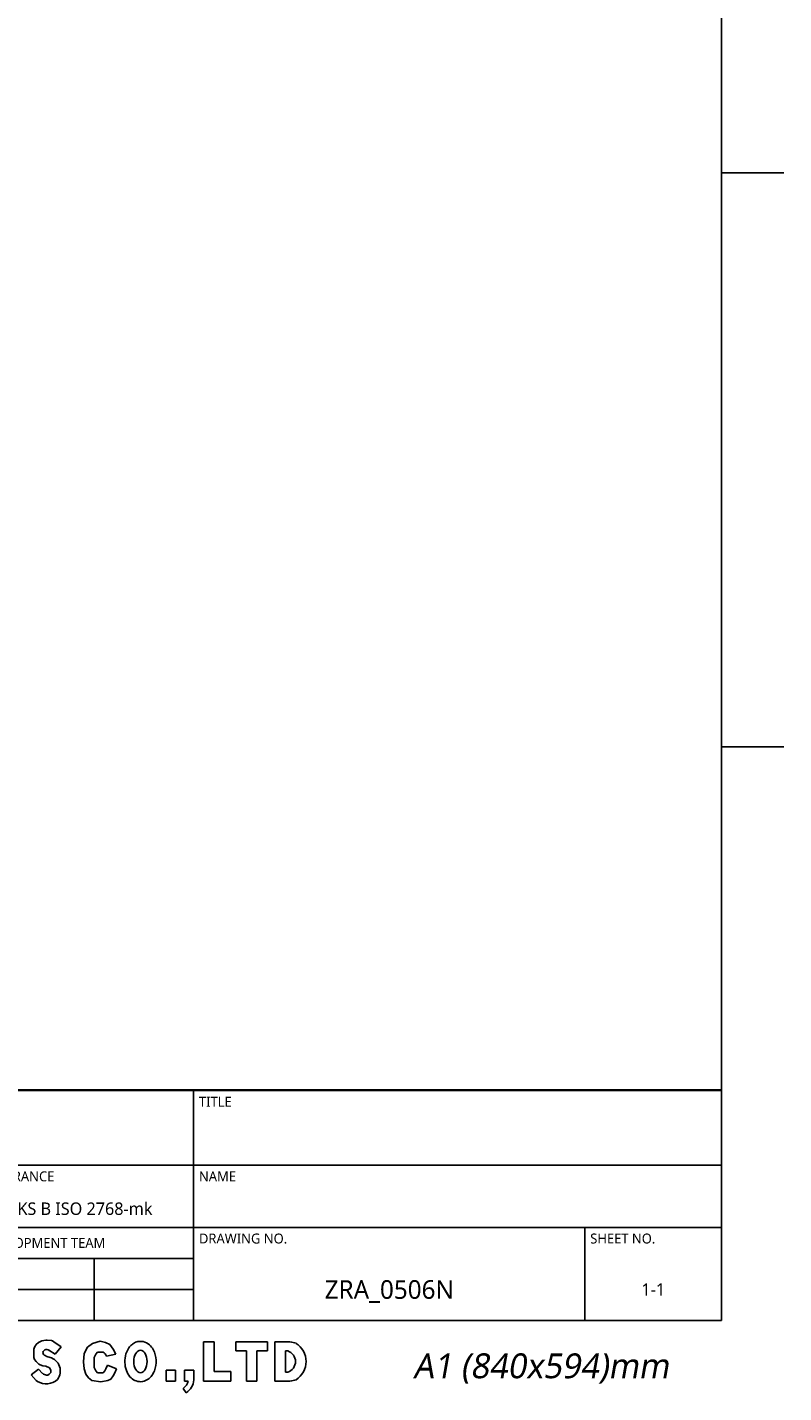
# Model space of a CAD drawing. Header units: millimetres. Extents: x 12 to 2508, y 25 to 1770.
# Tile 23 of 57: x 2125 to 2490, y 25 to 684. Entities that reach past the tile are written whole.
import ezdxf

# ---------------------------------------------------------------- set-up
doc = ezdxf.new("R2010")
doc.units = ezdxf.units.MM
doc.styles.add('TEXTSTYLE_2', font='malgun.ttf')
doc.styles.add('TEXTSTYLE_6', font='malgun.ttf')

# ---------------------------------------------------------------- blocks, each defined once
blk = doc.blocks.new('TABLE_BL0', base_point=(732.5, 38.56))
at = {"color": 134}
for p, q in [((820, 57.13), (645, 57.13)), ((645, 20), (645, 57.13)), ((820, 20), (820, 57.13)), ((820, 57), (645, 57)), ((690, 45), (690, 57)), ((735, 20), (735, 57)), ((820, 45), (645, 45)), ((663, 35), (663, 45)), ((678, 30), (678, 45)), ((700, 35), (700, 45)), ((820, 35), (645, 35)), ((798, 20), (798, 35)), ((735, 30), (645, 30)), ((660, 20), (660, 30)), ((674, 20), (674, 30)), ((690, 20), (690, 30)), ((705, 20), (705, 30)), ((719, 20), (719, 30)), ((735, 25), (645, 25)), ((820, 20), (645, 20))]:
    blk.add_line(p, q, dxfattribs=at)
at = {"color": 134, "line_spacing_factor": 0.9, "style": 'TEXTSTYLE_6'}
for s, insert, char_height, width, attachment_point in [('REF.DRAWING', (645.85, 56), 1.6, 14.4948, 1), ('PROJECT NO.', (690.85, 56), 1.6, 13.5763, 1), ('TITLE', (735.85, 56), 1.6, 5.1852, 1), ('UNIT', (663.85, 44), 1.6, 5.043, 1), ('SCALE', (678.85, 44), 1.6, 6.2993, 1), ('TOLERANCE', (700.85, 44), 1.6, 12.2015, 1), ('NAME', (735.85, 44), 1.6, 6.3526, 1), ('PROJECTION', (654, 43.8), 1.6, 12.9067, 2), ('mm', (670.5, 39), 2, 4.8889, 2), ('1/3', (689, 39), 2, 4.163, 2), ('KS B ISO 2768-mk ', (717.5, 39), 2, 24.2148, 2), ('SECTION', (661.5, 33.3), 1.6, 8.9719, 2), ('ROBOT DEVELOPMENT TEAM', (706.5, 33.3), 1.6, 30.1096, 2), ('DRAWING NO.', (735.85, 34), 1.6, 15.0815, 1), ('SHEET NO.', (798.85, 34), 1.6, 10.9926, 1), ('APPROVED', (645.85, 28.3), 1.6, 11.2296, 1), ('CADCHK', (690.85, 28.3), 1.6, 8.8, 1), ('ZRA_0506N', (766.5, 26.5), 3, 21.8778, 2), ('1-1', (809, 26), 2, 4.2074, 2), ('DESIGNED', (645.85, 23.3), 1.6, 10.5541, 1), ('CHECKED', (690.85, 23.3), 1.6, 9.6356, 1)]:
    blk.add_mtext(s, dxfattribs=dict(at, insert=insert, char_height=char_height, width=width, attachment_point=attachment_point))

msp = doc.modelspace()

# ---------------------------------------------------------------- linework, layer by layer
at = {"color": 7}
for p in [(2460, 1722), (30, 60)]:
    msp.add_line(p, (2460, 60), dxfattribs=at)
at = {"color": 134}
for p, q in [((2460, 614), (2490, 614)), ((2460, 337), (2490, 337)), ((2128.09, 47.23), (2127.81, 46.26)), ((2127.81, 46.26), (2127.81, 42.25)), ((2128.97, 48.52), (2128.09, 47.23)), ((2130.13, 49.46), (2128.97, 48.52)), ((2131.66, 50.24), (2130.13, 49.46)), ((2133.58, 50.58), (2131.66, 50.24)), ((2134.3, 50.58), (2133.58, 50.58)), ((2136.33, 50.33), (2134.3, 50.58)), ((2136.81, 50.18), (2136.33, 50.33)), ((2137.52, 49.8), (2136.81, 50.18)), ((2141.08, 47.29), (2137.52, 49.8)), ((2138.04, 43.81), (2141.08, 47.29)), ((2153.7, 47.18), (2152.06, 44.1)), ((2156.13, 49.02), (2153.7, 47.18)), ((2159.88, 50.01), (2156.13, 49.02)), ((2162.37, 49.35), (2159.88, 50.01)), ((2164.47, 48.43), (2162.37, 49.35)), ((2166.11, 46.26), (2164.47, 48.43)), ((2167.43, 43.77), (2166.11, 46.26)), ((2209.75, 49.67), (2214.88, 49.67)), ((2209.75, 30.82), (2209.75, 49.67)), ((2214.88, 49.67), (2214.88, 35.42)), ((2225.38, 49.67), (2240.68, 49.67)), ((2225.38, 45.33), (2225.38, 49.67)), ((2240.68, 49.67), (2240.68, 45.33)), ((2251.52, 49.67), (2244.23, 49.67)), ((2244.23, 49.67), (2244.23, 30.82)), ((2127.81, 42.25), (2128.15, 41.22)), ((2128.15, 41.22), (2128.94, 40.18)), ((2128.94, 40.18), (2130.22, 38.99)), ((2132.6, 45.43), (2132.89, 45.72)), ((2134.08, 42.63), (2132.94, 43.23)), ((2135.64, 42.2), (2134.08, 42.63)), ((2135.08, 45.7), (2138.04, 43.81)), ((2152.06, 44.1), (2151.8, 40.09)), ((2151.8, 40.09), (2152.06, 36.68)), ((2157.71, 43.83), (2156.92, 42.26)), ((2156.92, 37.33), (2156.92, 42.26)), ((2158.56, 44.75), (2157.71, 43.83)), ((2161.25, 44.75), (2158.56, 44.75)), ((2162.87, 42.84), (2167.43, 43.77)), ((2230.51, 45.33), (2225.38, 45.33)), ((2230.51, 30.82), (2230.51, 45.33)), ((2240.68, 45.33), (2235.56, 45.33)), ((2235.56, 45.33), (2235.56, 30.82)), ((2250.47, 45.33), (2249.35, 45.33)), ((2249.35, 45.33), (2249.35, 35.15)), ((2130.12, 36.6), (2126.46, 33.77)), ((2126.46, 33.77), (2128.95, 31.1)), ((2132.06, 34.52), (2130.12, 36.6)), ((2130.22, 38.99), (2130.88, 38.59)), ((2130.88, 38.59), (2132.13, 38.24)), ((2132.13, 38.24), (2133.61, 37.93)), ((2133.61, 37.93), (2135.35, 37.18)), ((2134.52, 33.64), (2133.94, 33.66)), ((2135.21, 34.11), (2134.52, 33.64)), ((2135.99, 34.98), (2135.21, 34.11)), ((2135.35, 37.18), (2135.61, 36.77)), ((2135.61, 36.77), (2135.76, 36.54)), ((2136.01, 35.73), (2135.99, 34.98)), ((2152.06, 36.68), (2152.91, 34.18)), ((2152.91, 34.18), (2154.23, 32.34)), ((2157.71, 35.76), (2156.92, 37.33)), ((2158.56, 34.84), (2157.71, 35.76)), ((2161.25, 34.84), (2158.56, 34.84)), ((2162.04, 35.69), (2161.25, 34.84)), ((2162.57, 36.68), (2162.04, 35.69)), ((2163.42, 38.51), (2162.57, 36.68)), ((2167.69, 36.68), (2163.42, 38.51)), ((2165, 31.75), (2166.11, 33.33)), ((2166.11, 33.33), (2166.9, 34.84)), ((2166.9, 34.84), (2167.69, 36.68)), ((2196.29, 36.07), (2191.69, 36.07)), ((2191.69, 36.07), (2191.69, 30.82)), ((2196.29, 30.82), (2196.29, 36.07)), ((2200.63, 36.07), (2205.16, 36.07)), ((2200.63, 36.07), (2200.63, 30.82)), ((2205.16, 36.07), (2205.16, 31.37)), ((2214.88, 35.42), (2223.02, 35.42)), ((2223.02, 35.42), (2223.02, 30.82)), ((2250.47, 35.15), (2249.35, 35.15)), ((2128.95, 31.1), (2129.52, 30.64)), ((2154.23, 32.34), (2155.87, 31.09)), ((2155.87, 31.09), (2160.2, 30.5)), ((2160.2, 30.5), (2163.62, 31.09)), ((2163.62, 31.09), (2165, 31.75)), ((2191.69, 30.82), (2196.29, 30.82)), ((2201.41, 25.2), (2199.91, 27.3)), ((2200.63, 30.82), (2202.42, 30.82)), ((2223.02, 30.82), (2209.75, 30.82)), ((2235.56, 30.82), (2230.51, 30.82)), ((2244.23, 30.82), (2251.52, 30.82))]:
    msp.add_line(p, q, dxfattribs=at)
for centre, radius, start, end in [((2250.99, 40.03), 9.65, 68.74298, 86.87929), ((2248.84, 40.24), 10.44, 302.773, 57.227), ((2133.55, 44.47), 1.35, 134.74062, 219.1909), ((2134.19, 45.08), 2.24, 220.88185, 236.01823), ((2133.85, 44.75), 1.36, 72.29606, 134.73032), ((2133.33, 42.79), 3.39, 56.06187, 76.24254), ((2133.8, 35.65), 6.8, 323.58635, 75.19713), ((2159.66, 41.77), 3.39, 18.43988, 61.85517), ((2248.84, 40.24), 5.34, 287.75009, 72.24991), ((2134.08, 36.45), 2.79, 222.20895, 267.14673), ((2134.64, 35.76), 1.37, 358.24839, 34.75986), ((2133.74, 37.72), 8.24, 239.20005, 312.20086), ((2196.37, 32.47), 6.27, 304.33206, 344.70985), ((2196.37, 32.47), 8.85, 304.70198, 352.8342), ((2250.99, 40.46), 9.65, 273.12071, 291.25702)]:
    msp.add_arc(centre, radius, start, end, dxfattribs=at)
msp.add_ellipse((2179.3, 40.24), major_axis=(0, 5.41), ratio=0.59491, dxfattribs=at)
msp.add_open_spline([(2179.3, 49.96), (2178.49, 49.96), (2177.68, 49.8), (2176.24, 49.22), (2175.6, 48.82), (2174.53, 47.91), (2174.08, 47.4), (2172.85, 45.66), (2172.33, 44.32), (2171.75, 41.56), (2171.69, 40.14), (2171.99, 37.47), (2172.32, 36.22), (2173.33, 34.06), (2173.96, 33.11), (2175.5, 31.7), (2176.31, 31.17), (2178.21, 30.52), (2179.29, 30.42), (2181.33, 30.76), (2182.26, 31.17), (2183.78, 32.24), (2184.38, 32.88), (2185.36, 34.24), (2185.73, 34.96), (2186.66, 37.36), (2186.91, 39.14), (2186.73, 42.66), (2186.32, 44.41), (2184.99, 46.83), (2184.39, 47.63), (2182.8, 49), (2181.78, 49.58), (2180.18, 49.92), (2179.74, 49.96), (2179.3, 49.96)], degree=3, knots=[0, 0, 0, 0, 0.233163, 0.233163, 0.466326, 0.466326, 0.699489, 0.699489, 1.229357, 1.229357, 1.759225, 1.759225, 2.239863, 2.239863, 2.642737, 2.642737, 2.94077, 2.94077, 3.238803, 3.238803, 3.536836, 3.536836, 3.834869, 3.834869, 4.132902, 4.132902, 4.795938, 4.795938, 5.458973, 5.458973, 5.808158, 5.808158, 6.157343, 6.157343, 6.283185, 6.283185, 6.283185, 6.283185], dxfattribs=at)

# ---------------------------------------------------------------- block references
at = {"xscale": 3, "yscale": 3, "zscale": 3}
msp.add_blockref('TABLE_BL0', (2197.5, 115.69), dxfattribs=at)

# ---------------------------------------------------------------- texts
at = {"color": 134, "insert": (2372.74, 44.17), "char_height": 12, "width": 192.6667, "attachment_point": 2, "line_spacing_factor": 0.9, "style": 'TEXTSTYLE_2'}
msp.add_mtext('\\Q10.0;A1 (840x594)mm', dxfattribs=at)

doc.saveas('drawing.dxf')
